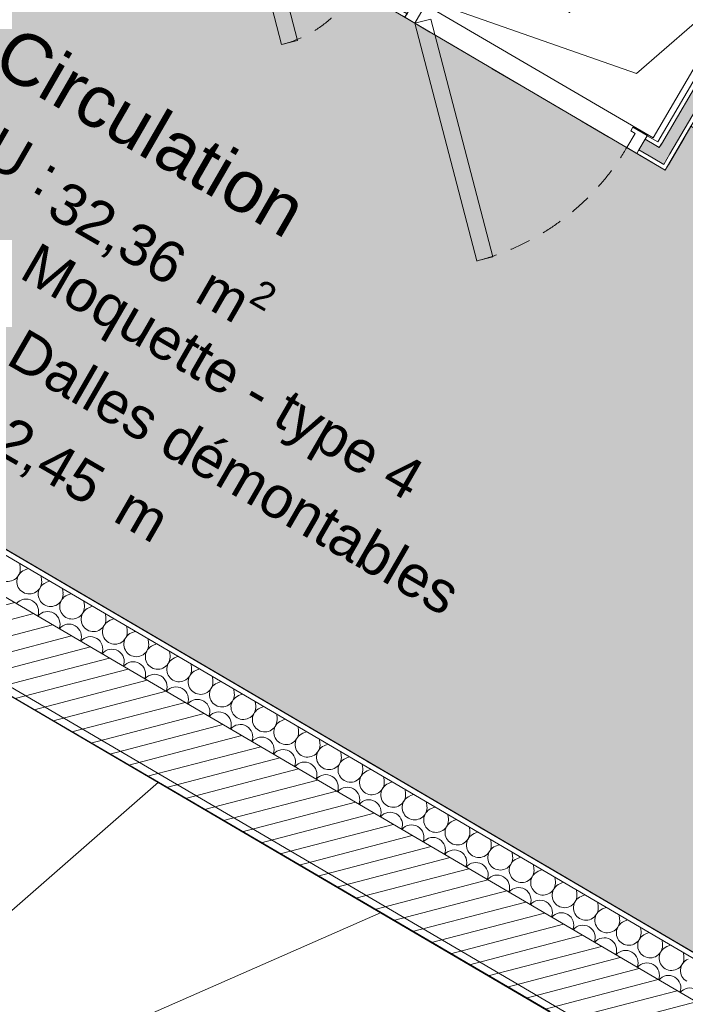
# Model space of a CAD drawing. Header units: millimetres. Extents: x -95266 to 45774, y -33242 to 22435.
# Tile 59 of 88: x -72556 to -70947, y 9538 to 11918. Entities that reach past the tile are written whole.
import ezdxf
from ezdxf.enums import TextEntityAlignment as Align

# ---------------------------------------------------------------- set-up
doc = ezdxf.new("R2010")
doc.units = ezdxf.units.MM
doc.header["$MEASUREMENT"] = 0
doc.linetypes.add('! FIN Pointille', pattern=[87.5, 50, -37.5])
doc.linetypes.add('Tirets petits', pattern=[125, 75, -50])
for name, color, linetype in [('01-STR_Dalles.ARCHI', 7, 'Continuous'), ('01-STR_Escaliers et ascenseurs.ARCHI', 7, 'Continuous'), ('01-STR_Murs.ARCHI', 7, 'Continuous'), ('03-SURFACE _ Utile.ARCHI', 7, 'Continuous'), ('04-SOE_Cloisons .ARCHI', 7, 'Continuous'), ('04-SOE_Faux Plafond.ARCHI', 7, 'Continuous'), ('04-SOE_Revetement de sol.ARCHI', 7, 'Continuous'), ('Marques de Zone Archicad', 7, 'Continuous'), ('Portes Archicad', 7, 'Continuous')]:
    doc.layers.add(name, color=color, linetype=linetype)
doc.styles.add('STYLE_GENERE_1', font='arial.ttf')
doc.styles.add('STYLE_GENERE_2', font='arial.ttf')

# ---------------------------------------------------------------- blocks, each defined once
blk = doc.blocks.new('Dalle_1_2', base_point=(-76490.4, 21808.4))
at = {"layer": '01-STR_Dalles.ARCHI', "color": 7, "linetype": 'Continuous', "lineweight": 5, "flags": 128}
blk.add_lwpolyline([(-72712.9, 6653.1), (-75814.8, 8472.9), (-74905.9, 10024), (-74706.1, 9906.9), (-73988.4, 11131.8), (-71085.4, 9430.8)], close=True, dxfattribs=at)
blk = doc.blocks.new('Circulation__11_2', base_point=(-72378, 11261.3))
at = {"layer": '03-SURFACE _ Utile.ARCHI', "linetype": 'Continuous', "lineweight": 0, "true_color": 0xe4e4e4}
blk.add_hatch(color=254, dxfattribs=at).paths.add_polyline_path([(-78078.4, 12133.6), (-81152.2, 6887.8), (-79930.6, 6181.3), (-76120.1, 12706.6), (-67239.9, 7503.2), (-65726, 10087.1), (-67390.3, 11047.9), (-68028.3, 9958.7), (-70933.1, 11661), (-70995.5, 11554.5), (-73491.7, 13020.4), (-73544.8, 12929.9), (-73717.3, 13031), (-73616.2, 13203.5), (-74918.5, 13966.6), (-75039.2, 14037.4), (-74924.3, 14233.5), (-74924.9, 14233.8), (-75140.9, 13865.1), (-75399.8, 14016.8), (-76572.4, 14703.9)])
at = {"layer": 'Marques de Zone Archicad', "color": 7, "lineweight": 5, "char_height": 100, "attachment_point": 1, "rotation": 329.9997, "style": 'STYLE_GENERE_1'}
for s, insert in [('\\A1;{\\pql;\\pt0,3300;\\fArial|b0|i0|c0|p0;\\W1.000000;32,36\\fArial|b0|i0|c0|p0;\\W1.000000;\\A1{\\H.66x;\\S^  ;}\\fArial|b0|i0|c0|p0;\\W1.000000; m\\fArial|b0|i0|c0|p0;\\W1.000000;\\A1{\\H.66x;\\S2^  ;}}', (-72431.5, 11559.1)), ('\\A1;{\\pql;\\pt0,3300;\\fArial|b0|i0|c0|p0;\\W1.000000;2,45\\fArial|b0|i0|c0|p0;\\W1.000000;\\A1{\\H.66x;\\S^  ;}\\fArial|b0|i0|c0|p0;\\W1.000000; m\\fArial|b0|i0|c0|p0;\\W1.000000;\\A1{\\H.66x;\\S^  ;}}', (-72575.8, 10963.6))]:
    blk.add_mtext(s, dxfattribs=dict(at, insert=insert))
at = {"layer": 'Marques de Zone Archicad', "color": 7, "lineweight": 5}
for tag, height, style, p in [('ROOM_NAME', 125, 'STYLE_GENERE_2', (-72565.4, 11908.1)), ('measuredAreaCode', 100, 'STYLE_GENERE_1', (-72683.3, 11709.6)), ('DUMMY_862', 100, 'STYLE_GENERE_1', (-72781.5, 11539.5)), ('DUMMY_861', 125, 'STYLE_GENERE_2', (-71790.1, 11489)), ('DUMMY_864', 100, 'STYLE_GENERE_1', (-72879.7, 11369.4)), ('DUMMY_863', 100, 'STYLE_GENERE_1', (-72510.9, 11383.3)), ('titleZoneLevel', 100, 'STYLE_GENERE_1', (-72977.9, 11199.3)), ('DUMMY_865', 100, 'STYLE_GENERE_1', (-72543.1, 11175))]:
    blk.add_attdef(tag, text='', height=height, rotation=329.9997, dxfattribs=dict(at, style=style)).set_placement(p, align=Align.TOP_LEFT)
blk = doc.blocks.new('Dalle_9_2', base_point=(-80174.3, 8556.8))
at = {"layer": '04-SOE_Faux Plafond.ARCHI', "linetype": 'Continuous', "lineweight": 5, "true_color": 0xb3b3b3}
h = blk.add_hatch(dxfattribs=at)
h.set_pattern_fill('Tirets_0002', color=253, style=0, pattern_type=2)
h.set_pattern_definition([(20, (0, 0), (-102.606, 281.9078), [225, -75]), (20, (89.65, 192.26), (-102.606, 281.9078), [225, -75])])
h.paths.add_polyline_path([(-80174.3, 8556.8), (-78961.8, 7856.7), (-78041.3, 9427.6), (-76120.1, 12706.6), (-67148.3, 7449.6), (-54710.6, 161.8), (-54675.1, 222.4), (-54294.7, -0.4), (-56095.7, -3074), (-54919.3, -3763.4), (-51054.4, -6028), (-51058.3, -6034.7), (-49263.9, -7086.6), (-49263.8, -7086.5), (-49177.6, -7137.1), (-49177.6, -7137.2), (-47429.4, -8162), (-47429.1, -8161.6), (-47170.3, -8313.3), (-47170.6, -8313.7), (-44805.8, -9700), (-44323.5, -8877.2), (-41385.8, -10570.8), (-40607.3, -9262), (-41020.3, -9020.1), (-41192.9, -8919), (-41098.6, -8755.3), (-42520.7, -7921.3), (-42616.5, -8084.8), (-42789.1, -7983.7), (-42521.7, -7527.4), (-51468.9, -2284.8), (-53365.3, -1173.6), (-52257, 717.9), (-66285.8, 8937.8), (-66375, 8983.4), (-70933.1, 11661), (-70995.5, 11554.5), (-73491.7, 13020.4), (-73544.8, 12929.9), (-73717.3, 13031), (-73616.2, 13203.5), (-74918.5, 13966.6), (-75039.2, 14037.4), (-75140.9, 13865.1), (-75399.8, 14016.8), (-76572.4, 14703.9)])
at = {"layer": '04-SOE_Faux Plafond.ARCHI', "color": 252, "linetype": 'Tirets petits', "lineweight": 5, "flags": 128}
blk.add_lwpolyline([(-80174.3, 8556.8), (-78961.8, 7856.7), (-78041.3, 9427.6), (-76120.1, 12706.6), (-67148.3, 7449.6), (-54710.6, 161.8), (-54675.1, 222.4), (-54294.7, -0.4), (-56095.7, -3074), (-54919.3, -3763.4), (-51054.4, -6028), (-51058.3, -6034.7), (-49263.9, -7086.6), (-49263.8, -7086.5), (-49177.6, -7137.1), (-49177.6, -7137.2), (-47429.4, -8162), (-47429.1, -8161.6), (-47170.3, -8313.3), (-47170.6, -8313.7), (-44805.8, -9700), (-44323.5, -8877.2), (-41385.8, -10570.8), (-40607.3, -9262), (-41020.3, -9020.1), (-41192.9, -8919), (-41098.6, -8755.3), (-42520.7, -7921.3), (-42616.5, -8084.8), (-42789.1, -7983.7), (-42521.7, -7527.4), (-51468.9, -2284.8), (-53365.3, -1173.6), (-52257, 717.9), (-66285.8, 8937.8), (-66375, 8983.4), (-70933.1, 11661), (-70995.5, 11554.5), (-73491.7, 13020.4), (-73544.8, 12929.9), (-73717.3, 13031), (-73616.2, 13203.5), (-74918.5, 13966.6), (-75039.2, 14037.4), (-75140.9, 13865.1), (-75399.8, 14016.8), (-76572.4, 14703.9)], close=True, dxfattribs=at)
blk = doc.blocks.new('Dalle_18_2', base_point=(-76572.4, 14703.9))
at = {"layer": '04-SOE_Revetement de sol.ARCHI', "color": 7, "linetype": 'Continuous', "lineweight": 5, "flags": 128}
blk.add_lwpolyline([(-58015.2, 4179.4), (-62969.6, 7081.5), (-62958, 7101.4), (-66320.8, 9071.9), (-65726, 10087.1), (-67390.2, 11047.9), (-68028.2, 9958.9), (-70933.1, 11661), (-70995.5, 11554.5), (-73491.8, 13020.3), (-73544.8, 12929.9), (-73717.3, 13031), (-73616.5, 13203), (-75040.7, 14038.2), (-75140.9, 13865.1), (-75382.5, 14006.7), (-76572.4, 14703.9), (-81152.7, 6886.9), (-74463.5, 3024.9), (-73493.5, 4680.4), (-78961.8, 7856.7), (-76120.1, 12706.6), (-67148.3, 7449.6), (-54330.3, -61.1)], dxfattribs=at)
blk = doc.blocks.new('Escalier_1_2')
at = {"layer": '01-STR_Escaliers et ascenseurs.ARCHI', "color": 7, "linetype": 'Continuous', "lineweight": 5}
for p, q in [((-71273.4, 9520.9), (-73985.1, 11107.1)), ((-72220.7, 10075), (-72684.7, 10346.4)), ((-73334, 9104.3), (-72220.7, 10075)), ((-73334, 9104.3), (-72220.7, 10075)), ((-71682.1, 9759.9), (-72220.7, 10075)), ((-73267.3, 9065.2), (-71682.1, 9759.9)), ((-73267.3, 9065.2), (-71682.1, 9759.9)), ((-71273.4, 9520.9), (-71682.1, 9759.9))]:
    blk.add_line(p, q, dxfattribs=at)
blk.add_arc((-73181.9, 9015.3), 700, 330.0001, 59.6739, dxfattribs=at)
blk = doc.blocks.new('*X206')
at = {"layer": '01-STR_Murs.ARCHI', "color": 7, "linetype": 'Continuous', "lineweight": 5}
for p, q in [((-72556.1, 10603.2), (-72555.1, 10593.9)), ((-72536, 10591.4), (-72544.7, 10587.8)), ((-72504.4, 10572.9), (-72503.3, 10563.5)), ((-72484.3, 10561.1), (-72493, 10557.5)), ((-72452.6, 10542.6), (-72451.5, 10533.2)), ((-72432.5, 10530.8), (-72441.2, 10527.1)), ((-72400.8, 10512.2), (-72399.8, 10502.9)), ((-72380.7, 10500.4), (-72389.4, 10496.8)), ((-72349.1, 10481.9), (-72348, 10472.5)), ((-72329, 10470.1), (-72337.7, 10466.5)), ((-72297.3, 10451.6), (-72296.2, 10442.2)), ((-72277.2, 10439.8), (-72285.9, 10436.1)), ((-72245.5, 10421.2), (-72244.5, 10411.9)), ((-72225.4, 10409.4), (-72234.1, 10405.8)), ((-72193.8, 10390.9), (-72192.7, 10381.5)), ((-72173.7, 10379.1), (-72182.4, 10375.5)), ((-72142, 10360.6), (-72140.9, 10351.2)), ((-72121.9, 10348.8), (-72130.6, 10345.1)), ((-72090.2, 10330.2), (-72089.2, 10320.9)), ((-72070.1, 10318.4), (-72078.8, 10314.8)), ((-72038.5, 10299.9), (-72037.4, 10290.5)), ((-72018.3, 10288.1), (-72027, 10284.5)), ((-71986.7, 10269.6), (-71985.6, 10260.2)), ((-71966.6, 10257.8), (-71975.3, 10254.1)), ((-71934.9, 10239.2), (-71933.9, 10229.9)), ((-71914.8, 10227.4), (-71923.5, 10223.8)), ((-71883.2, 10208.9), (-71882.1, 10199.5)), ((-71863, 10197.1), (-71871.7, 10193.5)), ((-71831.4, 10178.6), (-71830.3, 10169.2)), ((-71811.3, 10166.8), (-71820, 10163.1)), ((-71779.6, 10148.2), (-71778.6, 10138.9)), ((-71759.5, 10136.4), (-71768.2, 10132.8)), ((-71727.9, 10117.9), (-71726.8, 10108.5)), ((-71707.7, 10106.1), (-71716.4, 10102.5)), ((-71676.1, 10087.6), (-71675, 10078.2)), ((-71656, 10075.8), (-71664.7, 10072.1)), ((-71624.3, 10057.2), (-71623.3, 10047.9)), ((-71604.2, 10045.4), (-71612.9, 10041.8)), ((-71572.6, 10026.9), (-71571.5, 10017.5)), ((-71552.4, 10015.1), (-71561.1, 10011.5)), ((-71520.8, 9996.6), (-71519.7, 9987.2)), ((-71500.7, 9984.8), (-71509.4, 9981.1)), ((-71469, 9966.2), (-71468, 9956.9)), ((-71448.9, 9954.4), (-71457.6, 9950.8)), ((-71417.3, 9935.9), (-71416.2, 9926.5)), ((-71397.1, 9924.1), (-71405.8, 9920.5)), ((-71365.5, 9905.6), (-71364.4, 9896.2)), ((-71345.4, 9893.8), (-71354.1, 9890.1)), ((-71313.7, 9875.2), (-71312.7, 9865.9)), ((-71293.6, 9863.4), (-71302.3, 9859.8)), ((-71262, 9844.9), (-71260.9, 9835.5)), ((-71241.8, 9833.1), (-71250.5, 9829.5)), ((-71210.2, 9814.6), (-71209.1, 9805.2)), ((-71190.1, 9802.8), (-71198.8, 9799.1)), ((-71158.4, 9784.2), (-71157.4, 9774.9)), ((-71138.3, 9772.4), (-71147, 9768.8)), ((-71106.7, 9753.9), (-71105.6, 9744.5)), ((-71086.5, 9742.1), (-71095.2, 9738.5)), ((-71054.9, 9723.6), (-71053.8, 9714.2)), ((-71034.8, 9711.8), (-71043.5, 9708.1)), ((-71003.1, 9693.2), (-71002, 9683.9)), ((-70983, 9681.4), (-70991.7, 9677.8)), ((-70951.3, 9662.9), (-70950.3, 9653.5))]:
    blk.add_line(p, q, dxfattribs=at)
for centre, start, end in [((-72584.9, 10590.5), 239.632, 6.5019), ((-72533.1, 10560.1), 112.7621, 239.632), ((-72533.1, 10560.1), 239.632, 6.5019), ((-72481.4, 10529.8), 112.7621, 239.632), ((-72481.4, 10529.8), 239.632, 6.5019), ((-72429.6, 10499.5), 112.7621, 239.632), ((-72540.6, 10488), 338.3527, 140.9114), ((-72429.6, 10499.5), 239.632, 6.5019), ((-72377.8, 10469.1), 112.7621, 239.632), ((-72488.8, 10457.7), 338.3527, 140.9114), ((-72437.1, 10427.3), 338.3527, 140.9114), ((-72377.8, 10469.1), 239.632, 6.5019), ((-72326, 10438.8), 112.7621, 239.632), ((-72385.3, 10397), 338.3527, 140.9114), ((-72326, 10438.8), 239.632, 6.5019), ((-72274.3, 10408.5), 112.7621, 239.632), ((-72274.3, 10408.5), 239.632, 6.5019), ((-72222.5, 10378.1), 112.7621, 239.632), ((-72333.5, 10366.7), 338.3527, 140.9114), ((-72222.5, 10378.1), 239.632, 6.5019), ((-72281.8, 10336.4), 338.3527, 140.9114), ((-72170.7, 10347.8), 112.7621, 239.632), ((-72230, 10306), 338.3527, 140.9114), ((-72170.7, 10347.8), 239.632, 6.5019), ((-72119, 10317.5), 112.7621, 239.632), ((-72119, 10317.5), 239.632, 6.5019), ((-72067.2, 10287.1), 112.7621, 239.632), ((-72178.2, 10275.7), 338.3527, 140.9114), ((-72067.2, 10287.1), 239.632, 6.5019), ((-72015.4, 10256.8), 112.7621, 239.632), ((-72126.5, 10245.4), 338.3527, 140.9114), ((-72015.4, 10256.8), 239.632, 6.5019), ((-72074.7, 10215), 338.3527, 140.9114), ((-71963.7, 10226.5), 112.7621, 239.632), ((-72022.9, 10184.7), 338.3527, 140.9114), ((-71963.7, 10226.5), 239.632, 6.5019), ((-71911.9, 10196.1), 112.7621, 239.632), ((-71911.9, 10196.1), 239.632, 6.5019), ((-71860.1, 10165.8), 112.7621, 239.632), ((-71971.2, 10154.4), 338.3527, 140.9114), ((-71860.1, 10165.8), 239.632, 6.5019), ((-71919.4, 10124), 338.3527, 140.9114), ((-71808.4, 10135.5), 112.7621, 239.632), ((-71867.6, 10093.7), 338.3527, 140.9114), ((-71808.4, 10135.5), 239.632, 6.5019), ((-71756.6, 10105.1), 112.7621, 239.632), ((-71815.9, 10063.4), 338.3527, 140.9114), ((-71756.6, 10105.1), 239.632, 6.5019), ((-71704.8, 10074.8), 112.7621, 239.632), ((-71704.8, 10074.8), 239.632, 6.5019), ((-71653.1, 10044.5), 112.7621, 239.632), ((-71764.1, 10033), 338.3527, 140.9114), ((-71653.1, 10044.5), 239.632, 6.5019), ((-71712.3, 10002.7), 338.3527, 140.9114), ((-71601.3, 10014.1), 112.7621, 239.632), ((-71660.6, 9972.4), 338.3527, 140.9114), ((-71601.3, 10014.1), 239.632, 6.5019), ((-71549.5, 9983.8), 112.7621, 239.632), ((-71549.5, 9983.8), 239.632, 6.5019), ((-71497.8, 9953.5), 112.7621, 239.632), ((-71608.8, 9942), 338.3527, 140.9114), ((-71497.8, 9953.5), 239.632, 6.5019), ((-71446, 9923.1), 112.7621, 239.632), ((-71557, 9911.7), 338.3527, 140.9114), ((-71446, 9923.1), 239.632, 6.5019), ((-71505.2, 9881.4), 338.3527, 140.9114), ((-71394.2, 9892.8), 112.7621, 239.632), ((-71453.5, 9851), 338.3527, 140.9114), ((-71394.2, 9892.8), 239.632, 6.5019), ((-71342.5, 9862.5), 112.7621, 239.632), ((-71342.5, 9862.5), 239.632, 6.5019), ((-71290.7, 9832.1), 112.7621, 239.632), ((-71401.7, 9820.7), 338.3527, 140.9114), ((-71290.7, 9832.1), 239.632, 6.5019), ((-71349.9, 9790.4), 338.3527, 140.9114), ((-71238.9, 9801.8), 112.7621, 239.632), ((-71298.2, 9760), 338.3527, 140.9114), ((-71238.9, 9801.8), 239.632, 6.5019), ((-71187.2, 9771.5), 112.7621, 239.632), ((-71246.4, 9729.7), 338.3527, 140.9114), ((-71187.2, 9771.5), 239.632, 6.5019), ((-71135.4, 9741.1), 112.7621, 239.632), ((-71135.4, 9741.1), 239.632, 6.5019), ((-71083.6, 9710.8), 112.7621, 239.632), ((-71194.6, 9699.4), 338.3527, 140.9114), ((-71083.6, 9710.8), 239.632, 6.5019), ((-71142.9, 9669), 338.3527, 140.9113), ((-71031.9, 9680.5), 112.7621, 239.632), ((-71091.1, 9638.7), 338.3527, 140.9113), ((-71031.9, 9680.5), 239.632, 6.5019), ((-70980.1, 9650.1), 112.7621, 239.632), ((-70980.1, 9650.1), 239.632, 6.5019), ((-70928.3, 9619.8), 112.7621, 239.632), ((-71039.3, 9608.4), 338.3527, 140.9113), ((-70987.6, 9578), 338.3527, 140.9113), ((-70935.8, 9547.7), 338.3527, 140.9113)]:
    blk.add_arc(centre, 30, start, end, dxfattribs=at)
blk = doc.blocks.new('Mur_42_2', base_point=(-67558.8, 7342.4))
at = {"layer": '01-STR_Murs.ARCHI', "linetype": 'Continuous', "lineweight": 0, "true_color": 0x000000}
h = blk.add_hatch(dxfattribs=at)
h.set_pattern_fill('Hachure_simple_0002', color=18, style=0, pattern_type=2)
h.set_pattern_definition([(194.63202, (0, 0), (-9.47288, 36.283806), [])])
h.paths.add_polyline_path([(-74651.2, 11498.2), (-70273.1, 8932.9), (-70172, 9105.4), (-74550.1, 11670.7)])
at = {"layer": '01-STR_Murs.ARCHI', "color": 7, "linetype": 'Continuous', "lineweight": 5}
for p, q in [((-70128, 9180.5), (-74506.1, 11745.8)), ((-70172, 9105.4), (-74550.1, 11670.7))]:
    blk.add_line(p, q, dxfattribs=at)
at = {"layer": '01-STR_Murs.ARCHI', "color": 7, "linetype": 'Continuous', "lineweight": 5, "flags": 128}
for points in [[(-70121.4, 9191.7), (-74499.5, 11757)], [(-74651.2, 11498.2), (-70273.1, 8932.9)]]:
    blk.add_lwpolyline(points, dxfattribs=at)
at = {"layer": '01-STR_Murs.ARCHI', "color": 7, "lineweight": 5}
blk.add_blockref('*X206', (0, 0), dxfattribs=at)
blk = doc.blocks.new('Porte 27_7')
at = {"layer": 'Portes Archicad', "color": 7, "linetype": 'Continuous', "lineweight": 5}
for p, q in [((-89.2, 179.6), (-60.9, 207.9)), ((-60.9, 207.9), (147, 0)), ((118.7, -28.3), (-89.2, 179.6)), ((-147, 0), (-175, 0)), ((-175, 0), (-175, -50)), ((-175, 0), (-175, -10)), ((-175, 0), (-175, -10)), ((-147, -40), (-147, 0)), ((147, 0), (118.7, -28.3)), ((175, 0), (147, 0)), ((147, 0), (147, -40)), ((175, -50), (175, 0)), ((175, 0), (175, -10)), ((175, 0), (175, -10)), ((-175, -10), (-175, -40)), ((-175, -10), (-175, -40)), ((175, -10), (175, -40)), ((175, -10), (175, -40)), ((-175, -40), (-175, -50)), ((-175, -40), (-175, -50)), ((-135, -40), (-147, -40)), ((-135, -50), (-135, -40)), ((147, -40), (135, -40)), ((135, -40), (135, -50)), ((175, -40), (175, -50)), ((175, -40), (175, -50)), ((-175, -50), (-135, -50)), ((135, -50), (175, -50))]:
    blk.add_line(p, q, dxfattribs=at)
at = {"layer": 'Portes Archicad', "color": 8, "linetype": '! FIN Pointille', "lineweight": 5}
blk.add_arc((147, 0), 294, 135, 180, dxfattribs=at)
blk = doc.blocks.new('Porte 27_8')
at = {"layer": 'Portes Archicad', "color": 7, "linetype": 'Continuous', "lineweight": 5}
for p, q in [((-151.3, 391.7), (-123, 420)), ((-123, 420), (297, 0)), ((268.7, -28.3), (-151.3, 391.7)), ((-297, 0), (-325, 0)), ((-325, 0), (-325, -50)), ((-325, 0), (-325, -10)), ((-325, 0), (-325, -10)), ((-297, -40), (-297, 0)), ((297, 0), (268.7, -28.3)), ((325, 0), (297, 0)), ((297, 0), (297, -40)), ((325, -50), (325, 0)), ((325, 0), (325, -10)), ((325, 0), (325, -10)), ((-325, -10), (-325, -40)), ((-325, -10), (-325, -40)), ((325, -10), (325, -40)), ((325, -10), (325, -40)), ((-325, -40), (-325, -50)), ((-325, -40), (-325, -50)), ((-285, -40), (-297, -40)), ((-285, -50), (-285, -40)), ((297, -40), (285, -40)), ((285, -40), (285, -50)), ((325, -40), (325, -50)), ((325, -40), (325, -50)), ((-325, -50), (-285, -50)), ((285, -50), (325, -50))]:
    blk.add_line(p, q, dxfattribs=at)
at = {"layer": 'Portes Archicad', "color": 8, "linetype": '! FIN Pointille', "lineweight": 5}
blk.add_arc((297, 0), 594, 135, 180, dxfattribs=at)
blk = doc.blocks.new('Mur_74_2', base_point=(-73491.7, 13020.4))
at = {"layer": '04-SOE_Cloisons .ARCHI', "linetype": 'Continuous', "lineweight": 0, "true_color": 0xffffff}
for points in [[(-73486.6, 13029.1), (-73466.1, 13017), (-73450.9, 13042.9), (-73471.4, 13055)], [(-73149.1, 12865.7), (-73164.3, 12839.8), (-73073.9, 12786.7), (-73058.7, 12812.6)], [(-72772.1, 12609.4), (-72670.7, 12549.9), (-72655.5, 12575.8), (-72756.9, 12635.3)], [(-72110.2, 12220.7), (-72016.1, 12165.4), (-72000.9, 12191.3), (-72095, 12246.6)], [(-71699.1, 12014.1), (-71714.3, 11988.2), (-71619.7, 11932.7), (-71604.6, 11958.6)], [(-71059.3, 11603.5), (-71024.9, 11583.4), (-71009.8, 11609.2), (-71009.8, 11609.3), (-71044.1, 11629.4)], [(-71024.9, 11583.4), (-70999.1, 11568.2), (-71009.8, 11609.2)], [(-71009.8, 11609.3), (-70999.1, 11568.2), (-70983.9, 11594.1)]]:
    blk.add_hatch(color=7, dxfattribs=at).paths.add_polyline_path(points)
at = {"layer": '04-SOE_Cloisons .ARCHI', "color": 7, "linetype": 'Continuous', "lineweight": 5}
for p, q in [((-73471.4, 13055), (-73450.9, 13042.9)), ((-73450.9, 13042.9), (-73445.9, 13051.5)), ((-73486.6, 13029.1), (-73466.1, 13017)), ((-73466.1, 13017), (-73450.9, 13042.9)), ((-73471.2, 13008.4), (-73466.1, 13017)), ((-73164.3, 12839.8), (-73149.1, 12865.7)), ((-73149.1, 12865.7), (-73144.1, 12874.3)), ((-73149.1, 12865.7), (-73058.7, 12812.6)), ((-73169.4, 12831.2), (-73164.3, 12839.8)), ((-73164.3, 12839.8), (-73073.9, 12786.7)), ((-73073.9, 12786.7), (-73058.7, 12812.6)), ((-73058.7, 12812.6), (-73053.6, 12821.2)), ((-73079, 12778.1), (-73073.9, 12786.7)), ((-72756.9, 12635.3), (-72751.8, 12643.9)), ((-72772.1, 12609.4), (-72756.9, 12635.3)), ((-72756.9, 12635.3), (-72655.5, 12575.8)), ((-72777.2, 12600.8), (-72772.1, 12609.4)), ((-72772.1, 12609.4), (-72670.7, 12549.9)), ((-72670.7, 12549.9), (-72655.5, 12575.8)), ((-72655.5, 12575.8), (-72650.4, 12584.4)), ((-72675.7, 12541.3), (-72670.7, 12549.9)), ((-72110.2, 12220.7), (-72095, 12246.6)), ((-72095, 12246.6), (-72089.9, 12255.2)), ((-72095, 12246.6), (-72000.9, 12191.3)), ((-72115.2, 12212.1), (-72110.2, 12220.7)), ((-72110.2, 12220.7), (-72016.1, 12165.4)), ((-72016.1, 12165.4), (-72000.9, 12191.3)), ((-72000.9, 12191.3), (-71995.8, 12199.9)), ((-72021.1, 12156.8), (-72016.1, 12165.4)), ((-71699.1, 12014.1), (-71694, 12022.7)), ((-71714.3, 11988.2), (-71699.1, 12014.1)), ((-71699.1, 12014.1), (-71604.6, 11958.6)), ((-71719.3, 11979.6), (-71714.3, 11988.2)), ((-71714.3, 11988.2), (-71619.7, 11932.7)), ((-71619.7, 11932.7), (-71604.6, 11958.6)), ((-71604.6, 11958.6), (-71599.5, 11967.2)), ((-71624.8, 11924.1), (-71619.7, 11932.7)), ((-71059.3, 11603.5), (-71044.1, 11629.4)), ((-71044.1, 11629.4), (-71039, 11638)), ((-71044.1, 11629.4), (-71018.4, 11614.3)), ((-71009.8, 11609.3), (-71004.7, 11617.9)), ((-71064.3, 11594.9), (-71059.3, 11603.5)), ((-71059.3, 11603.5), (-71024.9, 11583.4)), ((-71018.4, 11614.3), (-71009.8, 11609.3)), ((-70999.1, 11568.2), (-70983.9, 11594.1)), ((-71024.9, 11583.4), (-70999.1, 11568.2))]:
    blk.add_line(p, q, dxfattribs=at)
at = {"layer": '04-SOE_Cloisons .ARCHI', "color": 7, "linetype": 'Continuous', "lineweight": 5, "flags": 128}
for points in [[(-73486.6, 13029.1), (-73471.4, 13055)], [(-73471.4, 13055), (-73466.4, 13063.6)], [(-73445.9, 13051.5), (-73466.4, 13063.6)], [(-73491.7, 13020.4), (-73486.6, 13029.1)], [(-73491.7, 13020.4), (-73471.2, 13008.4)], [(-73053.6, 12821.2), (-73144.1, 12874.3)], [(-73169.4, 12831.2), (-73079, 12778.1)], [(-72650.4, 12584.4), (-72751.8, 12643.9)], [(-72777.2, 12600.8), (-72675.7, 12541.3)], [(-71995.8, 12199.9), (-72089.9, 12255.2)], [(-72115.2, 12212.1), (-72021.1, 12156.8)], [(-71599.5, 11967.2), (-71694, 12022.7)], [(-71719.3, 11979.6), (-71624.8, 11924.1)], [(-71013.3, 11622.9), (-71039, 11638)], [(-71064.3, 11594.9), (-70995.5, 11554.5)], [(-70995.5, 11554.5), (-70990.4, 11563.1)]]:
    blk.add_lwpolyline(points, dxfattribs=at)
at = {"layer": 'Portes Archicad', "color": 7, "linetype": 'Continuous', "lineweight": 5, "zscale": 1000, "rotation": 149.5749200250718}
for name, p in [('Porte 27_7', (-73320.3, 12919.8)), ('Porte 27_7', (-72928.1, 12689.4)), ('Porte 27_8', (-72395.5, 12376.7)), ('Porte 27_7', (-71870.2, 12068.2)), ('Porte 27_8', (-71344.6, 11759.5))]:
    blk.add_blockref(name, p, dxfattribs=at)
blk = doc.blocks.new('Mur_86_2', base_point=(-70995.5, 11554.5))
at = {"layer": '04-SOE_Cloisons .ARCHI', "linetype": 'Continuous', "lineweight": 0, "true_color": 0xffffff}
blk.add_hatch(color=7, dxfattribs=at).paths.add_polyline_path([(-70745.4, 12060.4), (-70745.4, 12060.4), (-71009.8, 11609.3), (-70983.9, 11594.1), (-70719.5, 12045.2)])
at = {"layer": '04-SOE_Cloisons .ARCHI', "color": 7, "linetype": 'Continuous', "lineweight": 5}
for p, q in [((-70719.5, 12045.2), (-70704.4, 12071.1)), ((-71004.7, 11617.9), (-70750.5, 12051.7)), ((-70983.9, 11594.1), (-70719.5, 12045.2)), ((-70750.5, 12051.7), (-70745.4, 12060.4)), ((-71009.8, 11609.3), (-71004.7, 11617.9)), ((-70999.1, 11568.2), (-70983.9, 11594.1))]:
    blk.add_line(p, q, dxfattribs=at)
at = {"layer": '04-SOE_Cloisons .ARCHI', "color": 7, "linetype": 'Continuous', "lineweight": 5, "flags": 128}
for points in [[(-70759.1, 12056.8), (-71013.3, 11622.9)], [(-70990.4, 11563.1), (-70695.7, 12066.1)]]:
    blk.add_lwpolyline(points, dxfattribs=at)
blk = doc.blocks.new('Symbole ouverture sol 27_5')
at = {"layer": '01-STR_Dalles.ARCHI', "color": 7, "linetype": 'Continuous', "lineweight": 5, "flags": 128}
for points in [[(586.6, 113.4), (700, 450), (0, 450), (0, 0)], [(0, 0), (700, 0), (700, 450), (586.6, 113.4)]]:
    blk.add_lwpolyline(points, close=True, dxfattribs=at)
at = {"layer": '01-STR_Dalles.ARCHI', "color": 7, "lineweight": 5, "insert": (347.8, 134.6), "char_height": 80, "attachment_point": 8, "style": 'STYLE_GENERE_1'}
blk.add_mtext('\\A1;{\\pqc;\\pt0;\\fArial|b0|i0|c0|p0;\\W1.000000;AEP\\fArial|b0|i0|c0|p0;\\W1.000000;\\A1{\\H.66x;\\S^  ;}\\fArial|b0|i0|c0|p0;\\W1.000000;\\fArial|b0|i0|c0|p0;\\W1.000000;\\A1{\\H.66x;\\S^  ;}\\fArial|b0|i0|c0|p0;\\W1.000000;\\fArial|b0|i0|c0|p0;\\W1.000000;\\A1{\\H.66x;\\S^  ;}}', dxfattribs=at)

msp = doc.modelspace()

# ---------------------------------------------------------------- linework, layer by layer
at = {"layer": '03-SURFACE _ Utile.ARCHI', "color": 254, "linetype": 'Continuous', "lineweight": 0, "true_color": 0xe4e4e4, "flags": 128}
msp.add_lwpolyline([(-78078.407, 12133.625), (-81152.203, 6887.751), (-79930.607, 6181.342), (-76120.136, 12706.602), (-67239.852, 7503.23), (-65726.027, 10087.058), (-67390.277, 11047.925), (-68028.266, 9958.725), (-70933.088, 11661.008), (-70995.505, 11554.485), (-73491.671, 13020.447), (-73544.754, 12929.853), (-73717.313, 13030.963), (-73616.203, 13203.523), (-74918.457, 13966.572), (-75039.244, 14037.356), (-74924.307, 14233.489), (-74924.887, 14233.829), (-75140.926, 13865.125), (-75399.765, 14016.791), (-76572.379, 14703.876)], close=True, dxfattribs=at)

# ---------------------------------------------------------------- block references
at = {"layer": '01-STR_Dalles.ARCHI', "color": 7, "linetype": 'Continuous', "lineweight": 5}
msp.add_blockref('Dalle_1_2', (-76490.431, 21808.373), dxfattribs=at)
at = {"layer": '01-STR_Dalles.ARCHI', "color": 7, "linetype": 'Continuous', "lineweight": 5, "zscale": 1000, "rotation": 329.6320204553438}
msp.add_blockref('Symbole ouverture sol 27_5', (-71628.638, 11986.761), dxfattribs=at)
at = {"layer": '01-STR_Escaliers et ascenseurs.ARCHI', "color": 7, "linetype": 'Continuous', "lineweight": 5}
msp.add_blockref('Escalier_1_2', (0, 0), dxfattribs=at)
at = {"layer": '01-STR_Murs.ARCHI', "color": 7, "lineweight": 5}
msp.add_blockref('Mur_42_2', (-67558.803, 7342.42), dxfattribs=at)
at = {"layer": '03-SURFACE _ Utile.ARCHI', "color": 7, "linetype": 'Continuous', "lineweight": 5}
ref = msp.add_blockref('Circulation__11_2', (-72377.959, 11261.347), dxfattribs=at)
ref.add_attrib('ROOM_NAME', 'Circulation', dxfattribs={"layer": 'Marques de Zone Archicad', "color": 7, "lineweight": 5, "height": 125, "rotation": 329.999715, "style": 'STYLE_GENERE_2'}).set_placement((-72565.433, 11908.057), align=Align.TOP_LEFT)
ref.add_attrib('measuredAreaCode', 'SU : ', dxfattribs={"layer": 'Marques de Zone Archicad', "color": 7, "lineweight": 5, "height": 100, "rotation": 329.999715, "style": 'STYLE_GENERE_1'}).set_placement((-72683.291, 11709.637), align=Align.TOP_LEFT)
ref.add_attrib('DUMMY_863', 'Moquette - type 4', dxfattribs={"layer": 'Marques de Zone Archicad', "color": 7, "lineweight": 5, "height": 100, "rotation": 329.999715, "style": 'STYLE_GENERE_1'}).set_placement((-72510.855, 11383.263), align=Align.TOP_LEFT)
ref.add_attrib('DUMMY_865', 'Dalles démontables', dxfattribs={"layer": 'Marques de Zone Archicad', "color": 7, "lineweight": 5, "height": 100, "rotation": 329.999715, "style": 'STYLE_GENERE_1'}).set_placement((-72543.074, 11175.048), align=Align.TOP_LEFT)
at = {"layer": '04-SOE_Cloisons .ARCHI', "color": 7, "lineweight": 5}
for name, p in [('Mur_74_2', (-73491.671, 13020.447)), ('Mur_86_2', (-70995.505, 11554.485))]:
    msp.add_blockref(name, p, dxfattribs=at)
at = {"layer": '04-SOE_Faux Plafond.ARCHI', "color": 252, "linetype": 'Tirets petits', "lineweight": 5}
msp.add_blockref('Dalle_9_2', (-80174.256, 8556.758), dxfattribs=at)
at = {"layer": '04-SOE_Revetement de sol.ARCHI', "color": 7, "linetype": 'Continuous', "lineweight": 5}
msp.add_blockref('Dalle_18_2', (-76572.379, 14703.876), dxfattribs=at)

doc.saveas('drawing.dxf')
